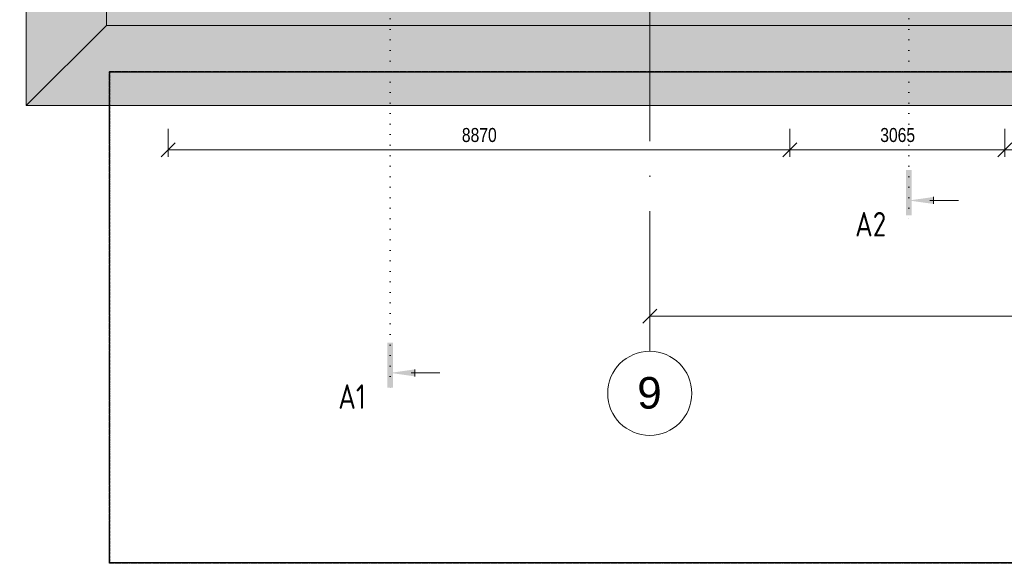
# Model space of a CAD drawing. Header units: millimetres. Extents: x 75701 to 402820, y 135 to 33652.
# Tile 36 of 52: x 349721 to 363767, y 10500 to 18257. Entities that reach past the tile are written whole.
import ezdxf

# ---------------------------------------------------------------- set-up
doc = ezdxf.new("R2010")
doc.units = ezdxf.units.MM
for name, pattern in [('A_CARA_15', [7.6, 5, -1.3, 0, -1.3]), ('B_CARA_12', [2.6, 1, -0.8, 0, -0.8]), ('Tečkovaná 1_5mm', [150, 0, -150]), ('Čerchovaná 20mm', [3000, 2000, -500, 0, -500])]:
    doc.linetypes.add(name, pattern=pattern)
for name, color, linetype, lineweight in [('CA_KOTY', 3, 'Continuous', 9), ('CA_KOTY-100', 3, 'Continuous', 9), ('CA_OSY', 5, 'A_CARA_15', 9), ('CA_PODLAHA25', 7, 'Continuous', 13), ('CA_REZYZNACKY', 1, 'Continuous', 9), ('CA_TEXT25', 7, 'Continuous', 9), ('CA_TEXT35', 62, 'Continuous', 9), ('CA_ZAKLADY25', 7, 'Continuous', 13), ('Terénní útvar', 7, 'Continuous', 13)]:
    doc.layers.add(name, color=color, linetype=linetype, lineweight=lineweight)
doc.styles.add('Arial_1', font='arial.ttf', dxfattribs={"height": 450})
doc.styles.add('Arial_2', font='arial.ttf', dxfattribs={"width": 0.8, "height": 200})
doc.styles.add('Arial_3', font='arial.ttf', dxfattribs={"width": 0.8, "height": 250})
doc.styles.add('ISOCPEUR_B', font='txt', dxfattribs={"width": 0.8, "height": 350})
doc.dimstyles.new('HP_Přímá_-_2_5_mm_Ariel', dxfattribs={"dimscale": 304.8, "dimtxt": 255.06485, "dimasz": 0.656168, "dimexe": 0.328084, "dimexo": 0.0625, "dimgap": 0.164042, "dimtad": 1, "dimdec": 0, "dimzin": 0, "dimdsep": 46, "dimtxsty": 'Arial_3', "dimblk1": 'OBLIQUE', "dimblk2": 'OBLIQUE', "dimsah": 1, "dimcen": 0.09, "dimazin": 0, "dimtfac": 1, "dimtdec": 4, "dimtix": 1, "dimtmove": 0, "dimatfit": 3, "dimfxl": 2.296588, "dimfxlon": 1, "dimtvp": 1, "dimtfill": 1, "dimtolj": 1, "dimtzin": 0, "dimarcsym": 2})
doc.dimstyles.new('HP_Přímá_-_2_mm_Ariel_1-100', dxfattribs={"dimscale": 304.8, "dimtxt": 204.05188, "dimasz": 0.656168, "dimexe": 0.328084, "dimexo": 0.0625, "dimgap": 0.164042, "dimtad": 1, "dimdec": 0, "dimzin": 0, "dimdsep": 46, "dimtxsty": 'Arial_2', "dimblk1": 'OBLIQUE', "dimblk2": 'OBLIQUE', "dimsah": 1, "dimcen": 0.09, "dimazin": 0, "dimtfac": 1, "dimtdec": 4, "dimtix": 1, "dimtmove": 0, "dimatfit": 3, "dimfxl": 0.984252, "dimfxlon": 1, "dimtvp": 1, "dimtolj": 1, "dimtzin": 0, "dimarcsym": 2})

# ---------------------------------------------------------------- blocks, each defined once
blk = doc.blocks.new('Osnova - Bublina osnovy 12mm-4850-PŮDORYS ZÁKLADŮ PECE V ÚROVNI -3_400')
at = {"layer": 'CA_TEXT35'}
blk.add_circle((0, 0), 6, dxfattribs=at)
blk = doc.blocks.new('Řez - Номер узла_ сзади-2820151-PŮDORYS ZÁKLADŮ PECE V ÚROVNI -3_400')
at = {"layer": 'CA_REZYZNACKY'}
for points in [[(7.33, 0.4), (7.33, -0.39), (0.87, -0.39), (0.87, 0.4)], [(3.5, -3.53), (2.5, -3.53), (3, 0)]]:
    blk.add_hatch(color=256, dxfattribs=at).paths.add_polyline_path(points)
for p, q in [((2.5, -3.53), (3.5, -3.53)), ((3, -3), (3, -7.1))]:
    blk.add_line(p, q, dxfattribs=at)
blk = doc.blocks.new('DIMBLOCK96-PŮDORYS ZÁKLADŮ PECE V ÚROVNI -3_400')
at = {"layer": 'CA_KOTY-100'}
for p, q in [((358709, 14028), (358709, 14728)), ((370709, 14028), (370709, 14728)), ((358709, 14028), (358809, 14128)), ((370709, 14028), (370809, 14128)), ((358709, 14028), (358609, 13928)), ((358709, 14028), (370709, 14028)), ((358709, 14028), (358709, 13928)), ((370709, 14028), (370609, 13928)), ((370709, 14028), (370709, 13928))]:
    blk.add_line(p, q, dxfattribs=at)
at = {"layer": 'CA_KOTY-100', "color": 0, "insert": (364326, 14402), "char_height": 250, "width": 918.23, "attachment_point": 1, "line_spacing_factor": 0.941778, "style": 'Arial_3', "bg_fill": 3, "box_fill_scale": 1.25, "bg_fill_color": 256, "bg_fill_true_color": 13158600, "bg_fill_transparency": 0}
blk.add_mtext('12000', dxfattribs=at)
blk = doc.blocks.new('_Oblique')
at = {"color": 0, "linetype": 'ByBlock', "lineweight": -2}
blk.add_line((-0.5, -0.5), (0.5, 0.5), dxfattribs=at)
blk = doc.blocks.new('DIMBLOCK123-PŮDORYS ZÁKLADŮ PECE V ÚROVNI -3_400')
at = {"layer": 'CA_KOTY-100'}
for p, q in [((351839, 16402), (351839, 16702)), ((360709, 16402), (360709, 16702)), ((351839, 16402), (351939, 16502)), ((360709, 16402), (360809, 16502)), ((351839, 16402), (351739, 16302)), ((351839, 16402), (360709, 16402)), ((351839, 16402), (351839, 16302)), ((360709, 16402), (360609, 16302)), ((360709, 16402), (360709, 16302))]:
    blk.add_line(p, q, dxfattribs=at)
at = {"layer": 'CA_KOTY-100', "color": 0, "insert": (356029, 16712), "char_height": 200, "width": 587.67, "attachment_point": 1, "line_spacing_factor": 0.941778, "style": 'Arial_2'}
blk.add_mtext('8870', dxfattribs=at)
blk = doc.blocks.new('DIMBLOCK124-PŮDORYS ZÁKLADŮ PECE V ÚROVNI -3_400')
at = {"layer": 'CA_KOTY-100'}
for p, q in [((360709, 16402), (360709, 16702)), ((363774, 16402), (363774, 16702)), ((360709, 16402), (360809, 16502)), ((363774, 16402), (363874, 16502)), ((360709, 16402), (360609, 16302)), ((360709, 16402), (363774, 16402)), ((360709, 16402), (360709, 16302)), ((363774, 16402), (363674, 16302)), ((363774, 16402), (363774, 16302))]:
    blk.add_line(p, q, dxfattribs=at)
at = {"layer": 'CA_KOTY-100', "color": 0, "insert": (361997, 16712), "char_height": 200, "width": 587.67, "attachment_point": 1, "line_spacing_factor": 0.941778, "style": 'Arial_2'}
blk.add_mtext('3065', dxfattribs=at)
blk = doc.blocks.new('DIMBLOCK125-PŮDORYS ZÁKLADŮ PECE V ÚROVNI -3_400')
at = {"layer": 'CA_KOTY-100'}
for p, q in [((363774, 16402), (363774, 16702)), ((372774, 16402), (372774, 16702)), ((363774, 16402), (363874, 16502)), ((372774, 16402), (372874, 16502)), ((363774, 16402), (363674, 16302)), ((363774, 16402), (372774, 16402)), ((363774, 16402), (363774, 16302)), ((372774, 16402), (372674, 16302)), ((372774, 16402), (372774, 16302))]:
    blk.add_line(p, q, dxfattribs=at)
at = {"layer": 'CA_KOTY-100', "color": 0, "insert": (368029, 16712), "char_height": 200, "width": 587.67, "attachment_point": 1, "line_spacing_factor": 0.941778, "style": 'Arial_2'}
blk.add_mtext('9000', dxfattribs=at)

msp = doc.modelspace()

# ---------------------------------------------------------------- hatches: boundary and pattern name
at = {"layer": 'Terénní útvar', "lineweight": 9}
h = msp.add_hatch(dxfattribs=at)
h.set_pattern_fill('FP_15', color=50, style=0, pattern_type=2)
h.set_pattern_definition([(50, (244938.9, 0), (728.7365, -63.7558), [76.2, -838.2]), (355, (244938.9, 0), (-140.9716, 764.2276), [60.96, -670.56]), (100.451, (244999.6, -5.3), (587.77, 700.4668), [64.76, -712.36]), (46.184, (244938.9, 203.2), (1084.316, -168.171), [114.3, -1257.3]), (96.636, (245029.2, 189.2), (949.61, 989.71), [97.14, -1068.54]), (351.184, (244938.9, 203.2), (949.6206, 989.701), [91.44, -1005.84]), (21, (245040.5, 152.4), (606.4579, -409.0606), [76.2, -838.2]), (326, (245040.5, 152.4), (247.2083, 736.753), [60.96, -670.56]), (71.451, (245091, 118.3), (853.6683, 327.6855), [64.76, -712.36]), (37.5, (244938.88, 0), (12.3547, 338.2201), [33.528, -628.904, 33.528, -647.192, -673.1]), (37.5, (244938.88, 0), (12.3547, 338.2201), [-1343.152, 33.528, -639.572]), (7.5, (244938.88, 0), (267.2789, 400.7221), [33.528, -354.584, 33.528, -613.664, -256.54]), (7.5, (244938.88, 0), (267.2789, 400.7221), [-1035.304, 33.528, -223.012]), (327.5, (244712.3, 0), (542.36333, -22.91534), [33.528, -220.472, 33.528, -758.952, -1051.56]), (327.5, (244712.3, 0), (542.36333, -22.91534), [-1046.48, 33.528, -1018.032]), (317.5, (244610.7, 0), (592.517, 101.7071), [33.528, -296.672, 33.528, -492.76, -746.76]), (317.5, (244610.7, 0), (592.517, 101.7071), [-856.488, 33.528, -713.232])])
h.paths.add_polyline_path([(349816.1, 17032.1), (397156.8, 17032.1), (397156.8, 28649.9), (395858.9, 28649.9), (395858.9, 26949.9), (395703.9, 26949.9), (395703.9, 18439.9), (386703.9, 18439.9), (386703.9, 20569.9), (383898.9, 20569.9), (383898.9, 18474.9), (374898.9, 18474.9), (374898.9, 20569.9), (372773.9, 20569.9), (372773.9, 18474.9), (363773.9, 18474.9), (363773.9, 20569.9), (360708.9, 20569.9), (360708.9, 18919.9), (351838.9, 18919.9), (351838.9, 21069.9), (351278.9, 21069.9), (351278.9, 22669.9), (352628.9, 22669.9), (352628.9, 26069.9), (360343.9, 26069.9), (360343.9, 27459.9), (371673.9, 27459.9), (371673.9, 25669.9), (375998.9, 25669.9), (375998.9, 27459.9), (381108.9, 27459.9), (381108.9, 28912.7), (360308.9, 28912.7), (360308.9, 27349.9), (357108.9, 27349.9), (357108.9, 29049.9), (349816.1, 29049.9), (349816.1, 20688.1)])
h.paths.add_polyline_path([(386703.9, 27349.9), (386703.9, 29389.9), (393618.9, 29389.9), (393618.9, 31219.5), (393558.9, 31219.5), (393558.9, 30842.8), (384308.9, 30842.8), (384308.9, 27349.9)])

# ---------------------------------------------------------------- linework, layer by layer
at = {"layer": 'CA_OSY', "linetype": 'Čerchovaná 20mm'}
msp.add_line((358708.9, 13525.2), (358708.9, 30533.9), dxfattribs=at)
at = {"layer": 'CA_PODLAHA25', "linetype": 'B_CARA_12'}
for p, q in [((399334.4, 17519.9), (350998.9, 17519.9)), ((350998.9, 17519.9), (350998.9, 10499.9)), ((350998.9, 10499.9), (350998.9, 17519.9)), ((350998.9, 17519.9), (399334.4, 17519.9)), ((350998.9, 10499.9), (399334.4, 10499.9)), ((399334.4, 10499.9), (350998.9, 10499.9))]:
    msp.add_line(p, q, dxfattribs=at)
at = {"layer": 'CA_REZYZNACKY', "linetype": 'Tečkovaná 1_5mm'}
for p, q in [((355006.4, 30276), (355006.4, 12917.4)), ((362405.6, 30276), (362405.6, 15377.5))]:
    msp.add_line(p, q, dxfattribs=at)
at = {"layer": 'CA_ZAKLADY25', "linetype": 'B_CARA_12'}
for p, q in [((351008.9, 10509.9), (351008.9, 17509.9)), ((351008.9, 17509.9), (375008.9, 17509.9)), ((375008.9, 17509.9), (351008.9, 17509.9)), ((351008.9, 17509.9), (351008.9, 10509.9)), ((375008.9, 10509.9), (351008.9, 10509.9)), ((351008.9, 10509.9), (375008.9, 10509.9))]:
    msp.add_line(p, q, dxfattribs=at)
at = {"layer": 'Terénní útvar'}
for p, q in [((349816.1, 29049.9), (349816.1, 17032.1)), ((350958.9, 18174.9), (350958.9, 29049.9)), ((349816.1, 17032.1), (350958.9, 18174.9)), ((396013.9, 18174.9), (350958.9, 18174.9)), ((349816.1, 17032.1), (397156.8, 17032.1))]:
    msp.add_line(p, q, dxfattribs=at)

# ---------------------------------------------------------------- block references
at = {"layer": 'CA_REZYZNACKY', "xscale": 99.99999999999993, "yscale": 99.99999999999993, "zscale": 99.99999999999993}
for p, rotation in [((362405.6, 15377.5), 89.99999999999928), ((355006.4, 12917.4), 89.99999999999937)]:
    msp.add_blockref('Řez - Номер узла_ сзади-2820151-PŮDORYS ZÁKLADŮ PECE V ÚROVNI -3_400', p, dxfattribs=dict(at, rotation=rotation))
at = {"layer": 'CA_TEXT35', "xscale": 99.99999999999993, "yscale": 99.99999999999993, "zscale": 99.99999999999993}
msp.add_blockref('Osnova - Bublina osnovy 12mm-4850-PŮDORYS ZÁKLADŮ PECE V ÚROVNI -3_400', (358708.9, 12925.2), dxfattribs=at)

# ---------------------------------------------------------------- texts
at = {"layer": 'CA_REZYZNACKY', "char_height": 350, "attachment_point": 1, "style": 'ISOCPEUR_B'}
for s, insert, width in [('A2', (361638.6, 15513.7), 557.974), ('A1', (354265.9, 13053.7), 493.839)]:
    msp.add_mtext(s, dxfattribs=dict(at, insert=insert, width=width))
at = {"layer": 'CA_TEXT25', "char_height": 250, "attachment_point": 1, "style": 'Arial_3', "bg_fill": 3, "box_fill_scale": 1.25, "bg_fill_color": 256, "bg_fill_true_color": 13158600, "bg_fill_transparency": 0}
for s, insert, width in [('ZáKLAD - JíMKA ', (347486.3, 13866.4), 2706.497), ('ODOLEJOVANé ', (347486.3, 13469.6), 2629.535)]:
    msp.add_mtext(s, dxfattribs=dict(at, insert=insert, width=width))

# ---------------------------------------------------------------- dimensions: what is measured, and where the dimension line sits
at = {"layer": 'CA_KOTY'}
for base, p1, p2, override, picture, middle in [((360708.9, 16402.3), (351838.9, 16702.3), (360708.9, 16702.3), {"dimpost": '<>', "dimfxl": 8870}, 'DIMBLOCK123-PŮDORYS ZÁKLADŮ PECE V ÚROVNI -3_400', (356273.9, 16554.4)), ((363773.9, 16402.3), (360708.9, 16702.3), (363773.9, 16702.3), {"dimpost": '<>', "dimfxl": 3065.000033}, 'DIMBLOCK124-PŮDORYS ZÁKLADŮ PECE V ÚROVNI -3_400', (362241.4, 16554.5)), ((372773.9, 16402.3), (363773.9, 16702.3), (372773.9, 16702.3), {"dimpost": '<>', "dimfxl": 8999.999981}, 'DIMBLOCK125-PŮDORYS ZÁKLADŮ PECE V ÚROVNI -3_400', (368273.9, 16554.4))]:
    dim = msp.add_linear_dim(base=base, p1=p1, p2=p2, dimstyle='HP_Přímá_-_2_mm_Ariel_1-100', override=override, dxfattribs=at)
    dim.commit()
    dim.dimension.update_dxf_attribs({"geometry": picture, "text_midpoint": middle})

# ---------------------------------------------------------------- next in the draw order: texts
at = {"layer": 'CA_TEXT35', "insert": (358530.3, 13157.8), "char_height": 450, "width": 424.894, "attachment_point": 1, "style": 'Arial_1', "bg_fill": 3, "box_fill_scale": 1.25, "bg_fill_color": 256, "bg_fill_true_color": 13158600, "bg_fill_transparency": 0}
msp.add_mtext('\\fArial|b0|i0|c238|p34|;9', dxfattribs=at)

# ---------------------------------------------------------------- next in the draw order: dimensions: what is measured, and where the dimension line sits
at = {"layer": 'CA_KOTY'}
dim = msp.add_linear_dim(base=(370708.9, 14027.7), p1=(358708.9, 14727.7), p2=(370708.9, 14727.7), dimstyle='HP_Přímá_-_2_5_mm_Ariel', override={"dimpost": '<>', "dimfxl": 12000}, dxfattribs=at)
dim.commit()
dim.dimension.update_dxf_attribs({"geometry": 'DIMBLOCK96-PŮDORYS ZÁKLADŮ PECE V ÚROVNI -3_400', "text_midpoint": (364708.9, 14205.4)})

doc.saveas('drawing.dxf')
